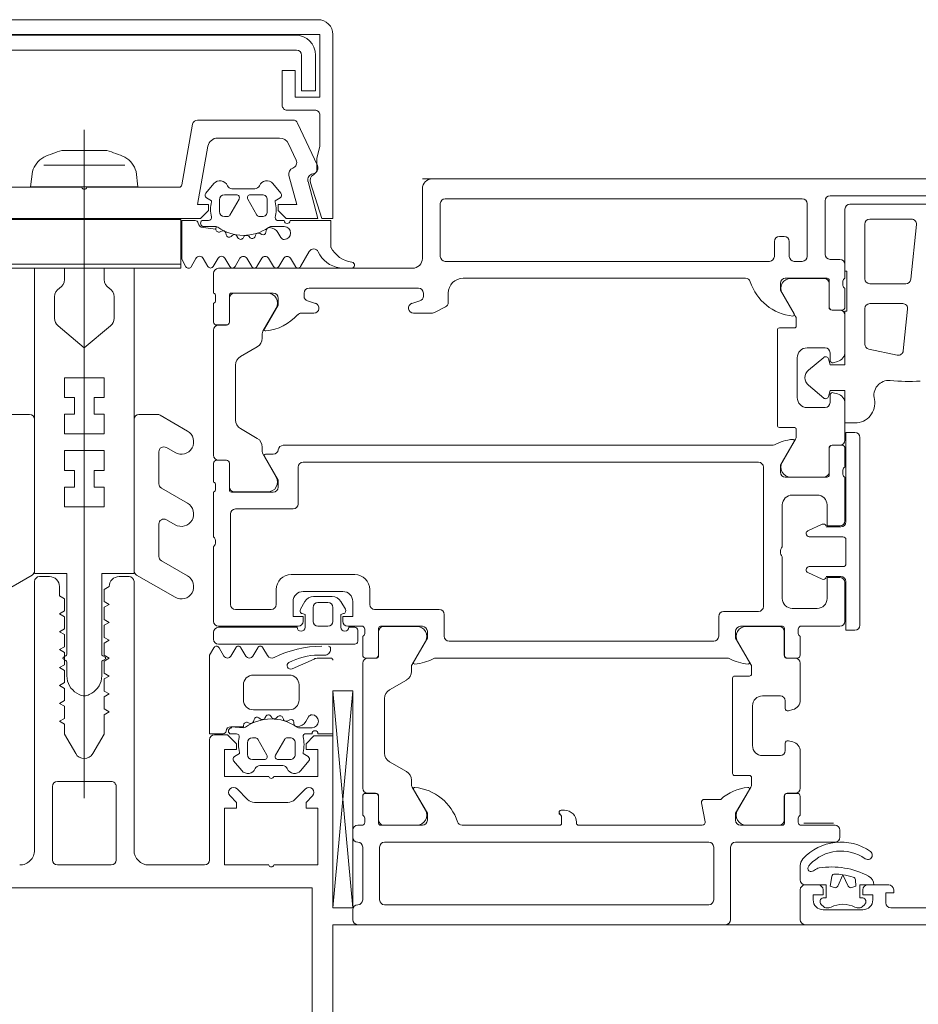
# Model space of a CAD drawing. Header units: centimetres. Extents: x -1737 to 22393, y -8842 to 3838.
# Tile 59 of 174: x 333 to 342, y 1113 to 1123. Entities that reach past the tile are written whole.
import ezdxf

# ---------------------------------------------------------------- set-up
doc = ezdxf.new("R2010")
doc.units = ezdxf.units.CM
for name, color, linetype, lineweight in [('A-DETL-GENF', 92, 'Continuous', 9), ('A-DOOR', 31, 'Continuous', 13), ('A-GLAZ-CWMG', 51, 'Continuous', 13)]:
    doc.layers.add(name, color=color, linetype=linetype, lineweight=lineweight)

# ---------------------------------------------------------------- blocks, each defined once
blk = doc.blocks.new('Schueco_FWS_ADS-75-SimplySmart_inw_Family-02 - FWS SI insert unit 90-2429721-3_piętro I __3_90 m_ - stan projektowany')
at = {"layer": 'A-DETL-GENF'}
for p, q in [((76.6, 0.9), (-76.6, 0.9)), ((-77.5, -6.6), (77.5, -6.6))]:
    blk.add_line(p, q, dxfattribs=at)
at = {"layer": 'A-DOOR'}
for p, q in [((-70.35, 0.9), (-76.5, 0.9)), ((-76.6, 0.8), (-76.6, 0.1)), ((-76.37, 0.7), (-72.78, 0.7)), ((-72.5, 0.73), (-71.21, 0.73)), ((-76.42, 0.12), (-76.42, 0.65)), ((-72.73, 0.65), (-72.73, 0.12)), ((-72.55, 0.14), (-72.55, 0.68)), ((-71.45, 0.645), (-72.3, 0.645)), ((-72.15, -0.105), (-72.15, 0.445)), ((-72.1, 0.495), (-71.6801, 0.495)), ((-71.6304, 0.4398), (-71.6882, -0.1102)), ((-72.96, 0.32), (-73.01, 0.32)), ((-73.06, 0.27), (-73.06, 0.12)), ((-72.91, 0.12), (-72.91, 0.27)), ((-73.11, 0.07), (-76.37, 0.07)), ((-72.78, 0.07), (-72.86, 0.07)), ((-72.4, 0.09), (-72.5, 0.09)), ((-72.35, -0.1), (-72.35, 0.04)), ((-78.7, -0.05), (-78.7, -0.25)), ((-76.7, 0), (-78.65, 0)), ((-76.19, -0.1), (-73.35, -0.1)), ((-72.95, -0.1), (-72.529, -0.1)), ((-72.56, -0.101), (-72.8943, -0.101)), ((-72.51, -0.391), (-72.51, -0.151)), ((-72.509, -0.12), (-72.509, -0.39)), ((-72.37, -0.1717), (-72.37, -0.1283)), ((-71.7379, -0.155), (-72.1, -0.155)), ((-78.68, -0.2783), (-78.68, -0.3217)), ((-78.541, -0.54), (-78.541, -0.27)), ((-78.521, -0.25), (-78.1, -0.25)), ((-78.1557, -0.251), (-78.49, -0.251)), ((-77.79, -0.2801), (-77.79, -0.25)), ((-77.74, -0.2), (-76.64, -0.2)), ((-76.59, -0.25), (-76.59, -0.2801)), ((-76.34, -0.3444), (-76.34, -0.25)), ((-72.9809, -0.251), (-72.8467, -0.4835)), ((-72.35, -0.39), (-72.35, -0.2)), ((-78.7, -0.35), (-78.7, -0.54)), ((-78.54, -0.301), (-78.54, -0.541)), ((-77.6754, -0.3522), (-77.7546, -0.328)), ((-76.6254, -0.328), (-76.7046, -0.3522)), ((-76.4765, -0.4446), (-76.3673, -0.3889)), ((-72.1, -0.355), (-71.7694, -0.355)), ((-78.2033, -0.6335), (-78.0691, -0.401)), ((-77.817, -0.45), (-77.69, -0.45)), ((-76.69, -0.45), (-76.4992, -0.45)), ((-72.4, -0.421), (-72.48, -0.421)), ((-72.479, -0.42), (-72.38, -0.42)), ((-72.35, -0.8407), (-72.35, -0.471)), ((-72.15, -0.7626), (-72.15, -0.405)), ((-71.7197, -0.4102), (-71.7637, -0.8287)), ((-78.67, -0.57), (-78.571, -0.57)), ((-78.57, -0.571), (-78.65, -0.571)), ((-72.84, -0.5085), (-72.84, -0.58)), ((-78.7, -0.621), (-78.7, -1.879)), ((-78.21, -0.7031), (-78.21, -0.6585)), ((-73.03, -0.62), (-73.03, -1.58)), ((-72.86, -0.6), (-73.01, -0.6)), ((-78.43, -0.8879), (-78.26, -0.7898)), ((-72.73, -0.8), (-72.55, -0.8)), ((-72.5, -0.85), (-72.5, -0.925)), ((-71.8238, -0.8724), (-72.1104, -0.8115)), ((-78.48, -1.5255), (-78.48, -0.9745)), ((-72.83, -1.3), (-72.83, -0.9)), ((-72.5641, -0.8957), (-72.7163, -1.0234)), ((-72.4685, -0.9491), (-72.4241, -0.9372)), ((-72.7163, -1.1766), (-72.5641, -1.3043)), ((-72.5, -1.275), (-72.5, -1.35)), ((-72.4241, -1.2628), (-72.4685, -1.2509)), ((-72.35, -1.729), (-72.35, -1.3593)), ((-72.55, -1.4), (-72.73, -1.4)), ((-78.26, -1.7102), (-78.43, -1.6121)), ((-73.01, -1.6), (-72.86, -1.6)), ((-72.84, -1.62), (-72.84, -1.6915)), ((-73.0825, -1.78), (-78, -1.78)), ((-72.8467, -1.7165), (-72.9809, -1.949)), ((-72.48, -1.779), (-72.4, -1.779)), ((-72.38, -1.78), (-72.479, -1.78)), ((-72.2, -3.59), (-72.2, -1.7)), ((-78.21, -1.8415), (-78.21, -1.7969)), ((-78.0691, -2.099), (-78.2033, -1.8665)), ((-78.0995, -1.87), (-78.1762, -1.87)), ((-72.51, -2.049), (-72.51, -1.809)), ((-72.509, -1.81), (-72.509, -2.08)), ((-72.35, -2), (-72.35, -1.81)), ((-78.7, -1.96), (-78.7, -2.15)), ((-78.571, -1.93), (-78.67, -1.93)), ((-78.65, -1.929), (-78.57, -1.929)), ((-78.541, -2.23), (-78.541, -1.96)), ((-78.54, -1.959), (-78.54, -2.199)), ((-77.8, -1.95), (-73.22, -1.95)), ((-77.85, -2.37), (-77.85, -2)), ((-73.17, -2), (-73.17, -3.4)), ((-72.37, -2.0717), (-72.37, -2.0283)), ((-72.529, -2.1), (-72.95, -2.1)), ((-72.8943, -2.099), (-72.56, -2.099)), ((-72.35, -2.54), (-72.35, -2.1)), ((-78.7, -2.25), (-78.7, -2.7)), ((-78.68, -2.1783), (-78.68, -2.2217)), ((-78.1, -2.25), (-78.521, -2.25)), ((-78.49, -2.249), (-78.1557, -2.249)), ((-72.88, -2.28), (-72.63, -2.28)), ((-78.53, -3.38), (-78.53, -2.47)), ((-78.48, -2.42), (-77.9, -2.42)), ((-72.98, -2.8), (-72.98, -2.38)), ((-72.5805, -2.5739), (-72.7227, -2.6402)), ((-72.74, -2.6674), (-72.74, -2.67)), ((-72.39, -2.6), (-72.54, -2.6)), ((-72.71, -2.7), (-72.37, -2.7)), ((-72.34, -2.73), (-72.34, -2.97)), ((-78.7, -2.8), (-78.7, -3.55)), ((-72.98, -3.32), (-72.98, -2.9)), ((-72.74, -3.03), (-72.74, -3.0326)), ((-72.7227, -3.0598), (-72.5805, -3.1261)), ((-72.37, -3), (-72.71, -3)), ((-77.28, -3.08), (-77.92, -3.08)), ((-72.54, -3.1), (-72.39, -3.1)), ((-72.35, -3.55), (-72.35, -3.16)), ((-78.07, -3.23), (-78.07, -3.38)), ((-77.8, -3.25), (-77.4, -3.25)), ((-77.13, -3.38), (-77.13, -3.23)), ((-77.826, -3.4286), (-77.7806, -3.35)), ((-77.694, -3.3), (-77.506, -3.3)), ((-77.65, -3.36), (-77.55, -3.36)), ((-77.4194, -3.35), (-77.374, -3.4286)), ((-78.12, -3.43), (-78.48, -3.43)), ((-77.7, -3.55), (-77.7, -3.41)), ((-77.5, -3.41), (-77.5, -3.55)), ((-76.43, -3.43), (-77.08, -3.43)), ((-73.22, -3.45), (-73.57, -3.45)), ((-72.63, -3.42), (-72.88, -3.42)), ((-76.38, -3.7), (-76.38, -3.48)), ((-73.62, -3.5), (-73.62, -3.7)), ((-78.7, -3.73), (-78.7, -3.66)), ((-78.65, -3.6), (-77.85, -3.6)), ((-78.65, -3.61), (-77.86, -3.61)), ((-77.55, -3.6), (-77.65, -3.6)), ((-77.35, -3.6), (-77.2, -3.6)), ((-77.34, -3.61), (-77.28, -3.61)), ((-77.25, -3.64), (-77.25, -3.75)), ((-77.18, -3.6283), (-77.18, -3.6717)), ((-77.041, -3.89), (-77.041, -3.62)), ((-77.04, -3.651), (-77.04, -3.891)), ((-77.021, -3.6), (-76.6, -3.6)), ((-76.6557, -3.601), (-76.99, -3.601)), ((-73.4, -3.6), (-72.979, -3.6)), ((-73.3443, -3.601), (-73.01, -3.601)), ((-72.96, -3.651), (-72.96, -3.891)), ((-72.959, -3.62), (-72.959, -3.89)), ((-72.82, -3.6717), (-72.82, -3.6283)), ((-72.8, -3.6), (-72.4, -3.6)), ((-77.2, -3.7), (-77.2, -3.89)), ((-76.7033, -3.9835), (-76.5691, -3.751)), ((-73.67, -3.75), (-76.33, -3.75)), ((-73.2967, -3.9835), (-73.4309, -3.751)), ((-72.8, -3.89), (-72.8, -3.7)), ((-77.28, -3.78), (-78.65, -3.78)), ((-77.17, -3.92), (-77.071, -3.92)), ((-77.07, -3.921), (-77.15, -3.921)), ((-76.4675, -3.92), (-73.5325, -3.92)), ((-72.93, -3.921), (-72.85, -3.921)), ((-72.929, -3.92), (-72.83, -3.92)), ((-77.2, -3.971), (-77.2, -5.229)), ((-76.71, -4.0531), (-76.71, -4.0085)), ((-73.29, -4.08), (-73.29, -4.0085)), ((-72.8, -3.971), (-72.8, -4.3407)), ((-76.93, -4.2379), (-76.76, -4.1398)), ((-73.48, -5.08), (-73.48, -4.12)), ((-73.46, -4.1), (-73.31, -4.1)), ((-77.3002, -4.2489), (-77.5, -6.4302)), ((-76.98, -4.8755), (-76.98, -4.3245)), ((-73, -4.3), (-73.18, -4.3)), ((-72.95, -4.425), (-72.95, -4.35)), ((-73.28, -4.4), (-73.28, -4.8)), ((-72.8741, -4.4372), (-72.9185, -4.4491)), ((-72.9185, -4.7509), (-72.8741, -4.7628)), ((-72.95, -4.85), (-72.95, -4.775)), ((-73.18, -4.9), (-73, -4.9)), ((-72.8, -4.8593), (-72.8, -5.229)), ((-76.76, -5.0602), (-76.93, -4.9621)), ((-76.71, -5.1915), (-76.71, -5.1469)), ((-73.31, -5.1), (-73.46, -5.1)), ((-73.29, -5.1915), (-73.29, -5.12)), ((-76.5691, -5.449), (-76.7033, -5.2165)), ((-73.4309, -5.449), (-73.2967, -5.2165)), ((-77.2, -5.31), (-77.2, -5.5)), ((-77.071, -5.28), (-77.17, -5.28)), ((-77.15, -5.279), (-77.07, -5.279)), ((-77.041, -5.58), (-77.041, -5.31)), ((-77.04, -5.309), (-77.04, -5.549)), ((-73.6, -5.34), (-73.7641, -5.34)), ((-72.96, -5.309), (-72.96, -5.549)), ((-72.959, -5.31), (-72.959, -5.58)), ((-72.85, -5.279), (-72.93, -5.279)), ((-72.83, -5.28), (-72.929, -5.28)), ((-72.8, -5.5), (-72.8, -5.31)), ((-73.7936, -5.3757), (-73.7569, -5.5643)), ((-77.18, -5.5283), (-77.18, -5.5717)), ((-75.17, -5.45), (-75.205, -5.45)), ((-72.82, -5.5717), (-72.82, -5.5283)), ((-77.2, -5.6), (-77.25, -5.6)), ((-76.6, -5.6), (-77.021, -5.6)), ((-76.99, -5.599), (-76.6557, -5.599)), ((-75.22, -5.6), (-76.2, -5.6)), ((-75.05, -5.58), (-75.05, -5.57)), ((-73.7864, -5.6), (-75.03, -5.6)), ((-72.979, -5.6), (-73.4, -5.6)), ((-73.01, -5.599), (-73.3443, -5.599)), ((-72.45, -5.6), (-72.8, -5.6)), ((-72.765, -5.58), (-72.465, -5.58)), ((-77.3, -5.65), (-77.3, -5.72)), ((-72.4, -5.72), (-72.4, -5.65)), ((-77.2, -5.82), (-77.2, -6.35)), ((-77.03, -6.35), (-77.03, -5.82)), ((-76.98, -5.77), (-73.72, -5.77)), ((-73.67, -5.82), (-73.67, -6.35)), ((-73.5, -6.55), (-73.5, -5.82)), ((-73.45, -5.77), (-72.45, -5.77)), ((-72.62, -6.2), (-72.75, -6.2)), ((-71.91, -6.2), (-72.12, -6.2)), ((-72.8, -6.25), (-72.8, -6.55)), ((-73.72, -6.4), (-76.98, -6.4)), ((-72.5883, -6.397), (-72.5641, -6.4212)), ((-72.5429, -6.43), (-72.5131, -6.43)), ((-72.2269, -6.43), (-72.1971, -6.43)), ((-72.1759, -6.4212), (-72.1517, -6.397)), ((-70.6, -6.43), (-71.89, -6.43)), ((-77.3, -6.45), (-77.3, -6.55)), ((-72.17, -6.45), (-72.57, -6.45)), ((-77.25, -6.6), (-73.55, -6.6))]:
    blk.add_line(p, q, dxfattribs=at)
at = {"layer": 'A-DOOR', "flags": 128}
for points in [[(-72.35, 0.595), (-72.35, -0.03), (-72.33, -0.03), (-72.33, -0.43), (-72.35, -0.43), (-72.35, -0.97), (-72.5, -0.97), (-72.5158, -0.9109)], [(-72.8618, -0.4593), (-73, -0.22), (-73, -0.15)], [(-78.05, -0.3), (-78.05, -0.37), (-78.1881, -0.6093)], [(-72.5158, -1.2891), (-72.5, -1.23), (-72.35, -1.23), (-72.35, -1.555), (-72.25, -1.555)], [(-72.25, -1.65), (-72.34, -1.65), (-72.34, -2.55)], [(-73, -2.05), (-73, -1.98), (-72.8618, -1.7407)], [(-78.1881, -1.8907), (-78.05, -2.13), (-78.05, -2.2)], [(-72.53, -2.38), (-72.53, -2.59), (-72.4, -2.59)], [(-72.4, -3.11), (-72.53, -3.11), (-72.53, -3.32)], [(-72.34, -3.15), (-72.34, -3.64), (-72.25, -3.64)], [(-77.8, -3.55), (-77.8, -3.5), (-77.9, -3.5), (-77.9, -3.35)], [(-77.3, -3.35), (-77.3, -3.5), (-77.4, -3.5), (-77.4, -3.55)], [(-77.78, -3.61), (-77.78, -3.48), (-77.8078, -3.4726)], [(-77.3922, -3.4726), (-77.42, -3.48), (-77.42, -3.61)], [(-76.55, -3.65), (-76.55, -3.72), (-76.6881, -3.9593)], [(-73.3118, -3.9593), (-73.45, -3.72), (-73.45, -3.65)], [(-77.5, -4.2489), (-77.5, -6.4302), (-77.3002, -6.4302), (-77.3002, -4.2489), (-77.5, -4.2489), (-77.3002, -6.4302)], [(-76.6881, -5.2407), (-76.55, -5.48), (-76.55, -5.55)], [(-73.45, -5.55), (-73.45, -5.48), (-73.3118, -5.2407)], [(-75.225, -5.47), (-75.225, -5.4767), (-75.2, -5.51), (-75.2, -5.58)], [(-72.7998, -6.0064), (-72.7998, -6.015), (-72.7998, -6.15)], [(-72.75, -6.6), (-64.1, -6.6), (-64.1, -6.26), (-64.21, -6.15), (-64.27, -6.15), (-64.27, -6.32)], [(-72.75, -6.2), (-72.54, -6.2), (-72.54, -6.33), (-72.57, -6.33)], [(-72.17, -6.33), (-72.2, -6.33), (-72.2, -6.2), (-72.06, -6.2)], [(-72.67, -6.35), (-72.67, -6.3), (-72.57, -6.3), (-72.57, -6.25)], [(-72.17, -6.25), (-72.17, -6.3), (-72.07, -6.3), (-72.07, -6.35)], [(-71.94, -6.38), (-71.94, -6.28), (-71.86, -6.28), (-71.86, -6.25)]]:
    blk.add_lwpolyline(points, dxfattribs=at)
for points in [[(-72.4828, -6.1154), (-72.5, -6.2129), (-72.4602, -6.2274), (-72.5, -6.2129)], [(-72.4227, -6.2119), (-72.37, -6.0988), (-72.3173, -6.2119), (-72.37, -6.0988)], [(-72.2798, -6.2274), (-72.24, -6.2129), (-72.2456, -6.1492), (-72.24, -6.2129)]]:
    blk.add_lwpolyline(points, close=True, dxfattribs=at)
at = {"layer": 'A-DOOR'}
for centre, radius, start, end in [((-76.5, 0.8), 0.1, 90, 180), ((-76.37, 0.65), 0.05, 90, 180), ((-72.78, 0.65), 0.05, 360, 90), ((-72.5, 0.68), 0.05, 90, 180), ((-72.3, 0.595), 0.05, 90, 180), ((-72.1, 0.445), 0.05, 90, 180), ((-71.6801, 0.445), 0.05, 354, 90), ((-73.01, 0.27), 0.05, 90, 180), ((-72.96, 0.27), 0.05, 360, 90), ((-76.7, 0.1), 0.1, 270, 360), ((-76.37, 0.12), 0.05, 180, 270), ((-73.11, 0.12), 0.05, 270, 0), ((-72.86, 0.12), 0.05, 180, 270), ((-72.78, 0.12), 0.05, 270, 360), ((-72.5, 0.14), 0.05, 180, 270), ((-72.4, 0.04), 0.05, 360, 90), ((-78.65, -0.05), 0.05, 90, 180), ((-76.19, -0.25), 0.15, 90, 180), ((-73.35, -0.15), 0.05, 17.74842, 90), ((-72.8262, 0.0177), 0.5, 197.74842, 264.37742), ((-72.95, -0.15), 0.05, 90, 180), ((-72.8943, -0.201), 0.1, 90, 210), ((-72.56, -0.151), 0.05, 360, 90), ((-72.529, -0.12), 0.02, 0, 90), ((-72.34, -0.1283), 0.03, 109.47122, 180), ((-72.34, -0.1717), 0.03, 180, 250.52878), ((-72.1, -0.105), 0.05, 180, 270), ((-71.7379, -0.105), 0.05, 270, 354), ((-78.71, -0.2783), 0.03, 360, 70.52878), ((-78.521, -0.27), 0.02, 90, 180), ((-78.49, -0.301), 0.05, 90, 180), ((-78.1557, -0.351), 0.1, 330, 90), ((-78.1, -0.3), 0.05, 360, 90), ((-77.74, -0.25), 0.05, 90, 180), ((-77.74, -0.2801), 0.05, 180, 253), ((-76.64, -0.25), 0.05, 360, 90), ((-76.64, -0.2801), 0.05, 287, 360), ((-78.71, -0.3217), 0.03, 289.47122, 360), ((-77.69, -0.4), 0.05, 270, 73), ((-76.69, -0.4), 0.05, 107, 270), ((-76.39, -0.3444), 0.05, 297, 0), ((-72.48, -0.391), 0.03, 180, 270), ((-72.479, -0.39), 0.03, 180, 270), ((-72.38, -0.39), 0.03, 270, 360), ((-72.1, -0.405), 0.05, 90, 180), ((-71.7694, -0.405), 0.05, 354, 90), ((-78.2263, -0.1326), 0.5, 275.91988, 318.0861), ((-77.817, -0.5), 0.05, 90, 138.0861), ((-76.4992, -0.4), 0.05, 270, 297), ((-72.8738, -0.4662), 0.0138, 264.37742, 30), ((-72.89, -0.5085), 0.05, 360, 30), ((-72.4, -0.471), 0.05, 0, 90), ((-78.67, -0.54), 0.03, 180, 270), ((-78.65, -0.621), 0.05, 90, 180), ((-78.571, -0.54), 0.03, 270, 360), ((-78.57, -0.541), 0.03, 270, 0), ((-72.86, -0.58), 0.02, 270, 360), ((-78.16, -0.6585), 0.05, 150, 180), ((-78.1762, -0.6162), 0.0138, 150, 275.91988), ((-73.01, -0.62), 0.02, 90, 180), ((-78.31, -0.7031), 0.1, 300, 360), ((-72.1, -0.7626), 0.05, 180, 258), ((-78.38, -0.9745), 0.1, 120, 180), ((-72.73, -0.9), 0.1, 90, 180), ((-72.5448, -0.9187), 0.03, 14.99508, 130), ((-72.55, -0.85), 0.05, 360, 90), ((-72.45, -0.8407), 0.1, 285, 360), ((-71.8134, -0.8235), 0.05, 258, 354), ((-72.475, -0.925), 0.025, 180, 285), ((-72.652, -1.1), 0.1, 130, 230), ((-71.909, -1.2775), 0.15, 84.60477, 195.68874), ((-71.7069, 0.863), 2, 264.60477, 273.21628), ((-72.475, -1.275), 0.025, 75, 180), ((-72.45, -1.3593), 0.1, 0, 75), ((-72.73, -1.3), 0.1, 180, 270), ((-72.5448, -1.2813), 0.03, 230, 345.00492), ((-72.55, -1.35), 0.05, 270, 360), ((-72.25, -1.355), 0.2, 270, 10.65041), ((-78.38, -1.5255), 0.1, 180, 240), ((-73.01, -1.58), 0.02, 180, 270), ((-72.86, -1.62), 0.02, 0, 90), ((-72.25, -1.7), 0.05, 360, 90), ((-78.31, -1.7969), 0.1, 360, 60), ((-78, -1.83), 0.05, 90, 174.26083), ((-73.0825, -1.73), 0.05, 270, 297.4903), ((-72.8287, -2.2179), 0.5, 95.32859, 117.4903), ((-72.8738, -1.7338), 0.0138, 330, 95.32859), ((-72.89, -1.6915), 0.05, 330, 360), ((-72.48, -1.809), 0.03, 90, 180), ((-72.479, -1.81), 0.03, 90, 180), ((-72.4, -1.729), 0.05, 270, 360), ((-72.38, -1.81), 0.03, 360, 90), ((-78.65, -1.879), 0.05, 180, 270), ((-78.16, -1.8415), 0.05, 180, 210), ((-78.1762, -1.8838), 0.0138, 90, 210), ((-78.0995, -1.82), 0.05, 270, 354.26083), ((-78.67, -1.96), 0.03, 90, 180), ((-78.571, -1.96), 0.03, 360, 90), ((-78.57, -1.959), 0.03, 0, 90), ((-77.8, -2), 0.05, 90, 180), ((-73.22, -2), 0.05, 0, 90), ((-72.8943, -1.999), 0.1, 150, 270), ((-72.95, -2.05), 0.05, 180, 270), ((-72.56, -2.049), 0.05, 270, 0), ((-72.34, -2.0283), 0.03, 109.47122, 180), ((-72.34, -2.0717), 0.03, 180, 250.52878), ((-78.71, -2.1783), 0.03, 0, 70.52878), ((-78.1557, -2.149), 0.1, 270, 30), ((-72.529, -2.08), 0.02, 270, 0), ((-78.71, -2.2217), 0.03, 289.47122, 0), ((-78.521, -2.23), 0.02, 180, 270), ((-78.49, -2.199), 0.05, 180, 270), ((-78.1, -2.2), 0.05, 270, 360), ((-77.9, -2.37), 0.05, 270, 0), ((-72.88, -2.38), 0.1, 90, 180), ((-72.63, -2.38), 0.1, 360, 90), ((-78.48, -2.47), 0.05, 90, 180), ((-72.5679, -2.6011), 0.03, 21.71176, 115), ((-72.4, -2.54), 0.05, 270, 0), ((-72.39, -2.55), 0.05, 270, 360), ((-72.71, -2.6674), 0.03, 115, 180), ((-72.71, -2.67), 0.03, 180, 270), ((-78.7525, -2.75), 0.0725, 316.39718, 43.60282), ((-72.37, -2.73), 0.03, 0, 90), ((-72.9275, -2.85), 0.0725, 136.39718, 223.60282), ((-72.37, -2.97), 0.03, 270, 360), ((-72.71, -3.03), 0.03, 90, 180), ((-72.71, -3.0326), 0.03, 180, 245), ((-77.92, -3.23), 0.15, 90, 180), ((-77.28, -3.23), 0.15, 360, 90), ((-72.5679, -3.0989), 0.03, 245, 338.28824), ((-72.4, -3.16), 0.05, 0, 90), ((-72.39, -3.15), 0.05, 0, 90), ((-77.8, -3.35), 0.1, 90, 180), ((-77.4, -3.35), 0.1, 360, 90), ((-77.694, -3.4), 0.1, 90, 150), ((-77.65, -3.41), 0.05, 90, 180), ((-77.55, -3.41), 0.05, 0, 90), ((-77.506, -3.4), 0.1, 30, 90), ((-72.88, -3.32), 0.1, 180, 270), ((-72.63, -3.32), 0.1, 270, 360), ((-78.48, -3.38), 0.05, 180, 270), ((-78.12, -3.38), 0.05, 270, 360), ((-77.8, -3.4436), 0.03, 150, 255), ((-77.4, -3.4436), 0.03, 285, 30), ((-77.08, -3.38), 0.05, 180, 270), ((-76.43, -3.48), 0.05, 360, 90), ((-73.57, -3.5), 0.05, 90, 180), ((-73.22, -3.4), 0.05, 270, 0), ((-78.65, -3.55), 0.05, 180, 270), ((-77.85, -3.55), 0.05, 270, 360), ((-77.65, -3.55), 0.05, 180, 270), ((-77.55, -3.55), 0.05, 270, 360), ((-77.35, -3.55), 0.05, 180, 270), ((-72.4, -3.55), 0.05, 270, 360), ((-78.65, -3.66), 0.05, 90, 180), ((-77.82, -3.61), 0.04, 180, 0), ((-77.38, -3.61), 0.04, 180, 0), ((-77.28, -3.64), 0.03, 0, 90), ((-77.21, -3.6283), 0.03, 0, 70.52878), ((-77.021, -3.62), 0.02, 90, 180), ((-76.99, -3.651), 0.05, 90, 180), ((-76.6557, -3.701), 0.1, 330, 90), ((-76.6, -3.65), 0.05, 0, 90), ((-73.4, -3.65), 0.05, 90, 180), ((-73.3443, -3.701), 0.1, 90, 210), ((-73.01, -3.651), 0.05, 360, 90), ((-72.979, -3.62), 0.02, 0, 90), ((-72.79, -3.6283), 0.03, 109.47122, 180), ((-72.25, -3.59), 0.05, 270, 360), ((-78.65, -3.73), 0.05, 180, 270), ((-77.28, -3.75), 0.03, 270, 0), ((-77.21, -3.6717), 0.03, 289.47122, 0), ((-76.33, -3.7), 0.05, 180, 270), ((-73.67, -3.7), 0.05, 270, 0), ((-72.79, -3.6717), 0.03, 180, 250.52878), ((-77.17, -3.89), 0.03, 180, 270), ((-77.15, -3.971), 0.05, 90, 180), ((-77.071, -3.89), 0.03, 270, 0), ((-77.07, -3.891), 0.03, 270, 0), ((-76.6762, -3.9662), 0.0138, 150, 275.32859), ((-76.7213, -3.4821), 0.5, 275.32859, 297.4903), ((-76.4675, -3.97), 0.05, 90, 117.4903), ((-73.5325, -3.97), 0.05, 62.5097, 90), ((-73.2787, -3.4821), 0.5, 242.5097, 264.67141), ((-73.3238, -3.9662), 0.0138, 264.67141, 30), ((-72.93, -3.891), 0.03, 180, 270), ((-72.929, -3.89), 0.03, 180, 270), ((-72.85, -3.971), 0.05, 0, 90), ((-72.83, -3.89), 0.03, 270, 0), ((-76.81, -4.0531), 0.1, 300, 360), ((-76.66, -4.0085), 0.05, 150, 180), ((-73.34, -4.0085), 0.05, 0, 30), ((-73.46, -4.12), 0.02, 90, 180), ((-73.31, -4.08), 0.02, 270, 0), ((-76.88, -4.3245), 0.1, 120, 180), ((-73.18, -4.4), 0.1, 90, 180), ((-73, -4.35), 0.05, 0, 90), ((-72.9, -4.3407), 0.1, 285, 360), ((-72.925, -4.425), 0.025, 180, 285), ((-72.925, -4.775), 0.025, 75, 180), ((-73.18, -4.8), 0.1, 180, 270), ((-73, -4.85), 0.05, 270, 0), ((-72.9, -4.8593), 0.1, 0, 75), ((-76.88, -4.8755), 0.1, 180, 240), ((-76.81, -5.1469), 0.1, 0, 60), ((-73.46, -5.08), 0.02, 180, 270), ((-73.31, -5.12), 0.02, 0, 90), ((-77.15, -5.229), 0.05, 180, 270), ((-76.66, -5.1915), 0.05, 180, 210), ((-76.6762, -5.2338), 0.0138, 84.37742, 210), ((-76.7238, -5.7177), 0.5, 17.74842, 84.37742), ((-73.2718, -5.7172), 0.5, 96.14068, 131.02522), ((-73.3238, -5.2338), 0.0138, 330, 96.14068), ((-73.34, -5.1915), 0.05, 330, 0), ((-72.85, -5.229), 0.05, 270, 360), ((-77.17, -5.31), 0.03, 90, 180), ((-77.071, -5.31), 0.03, 0, 90), ((-77.07, -5.309), 0.03, 0, 90), ((-73.7641, -5.37), 0.03, 90, 191), ((-72.93, -5.309), 0.03, 90, 180), ((-72.929, -5.31), 0.03, 90, 180), ((-72.83, -5.31), 0.03, 360, 90), ((-77.21, -5.5283), 0.03, 0, 70.52878), ((-76.6557, -5.499), 0.1, 270, 30), ((-75.205, -5.47), 0.02, 90, 180), ((-75.205, -5.4767), 0.02, 180, 225), ((-75.17, -5.57), 0.12, 0, 90), ((-73.3443, -5.499), 0.1, 150, 270), ((-72.79, -5.5283), 0.03, 109.47122, 180), ((-77.25, -5.65), 0.05, 90, 180), ((-77.21, -5.5717), 0.03, 289.47122, 0), ((-77.021, -5.58), 0.02, 180, 270), ((-76.99, -5.549), 0.05, 180, 270), ((-76.6, -5.55), 0.05, 270, 0), ((-76.2, -5.55), 0.05, 197.74842, 270), ((-75.22, -5.58), 0.02, 270, 0), ((-75.03, -5.58), 0.02, 180, 270), ((-73.7864, -5.57), 0.03, 270, 11), ((-73.4, -5.55), 0.05, 180, 270), ((-73.01, -5.549), 0.05, 270, 0), ((-72.979, -5.58), 0.02, 270, 0), ((-72.79, -5.5717), 0.03, 180, 250.52878), ((-72.45, -5.65), 0.05, 360, 90), ((-77.25, -5.72), 0.05, 180, 270), ((-72.45, -5.72), 0.05, 270, 0), ((-77.25, -5.82), 0.05, 0, 90), ((-76.98, -5.82), 0.05, 90, 180), ((-73.72, -5.82), 0.05, 0, 90), ((-73.45, -5.82), 0.05, 90, 180), ((-72.3906, -6.2887), 0.5187, 55.1415, 137.60993), ((-72.6998, -6.0064), 0.1, 137.60993, 180), ((-72.3906, -6.2887), 0.4287, 55.1415, 136.83804), ((-72.1198, -5.9), 0.045, 235.1415, 55.1415), ((-72.27, -6.029), 0.53, 178.48958, 180), ((-72.6944, -6.0345), 0.03, 153.11071, 257.31084), ((-72.623, -6.0707), 0.11, 136.83804, 153.11071), ((-72.5923, -6.1288), 0.1, 99.15424, 130.66019), ((-72.4825, -6.81), 0.79, 62.13582, 99.15424), ((-72.69, -6.015), 0.05, 257.31084, 310.66019), ((-72.4533, -6.1206), 0.03, 87.57184, 170), ((-72.4533, -6.1206), 0.03, 87.57184, 170), ((-72.4825, -6.81), 0.72, 81.01148, 87.57184), ((-72.4825, -6.81), 0.72, 81.01148, 87.57184), ((-72.4825, -6.81), 0.72, 72.54021, 81.01148), ((-72.4825, -6.81), 0.72, 72.54021, 81.01148), ((-72.2755, -6.1518), 0.03, 5, 72.54021), ((-72.2755, -6.1518), 0.03, 5, 72.54021), ((-72.16, -6.2), 0.1, 0, 62.13582), ((-72.75, -6.15), 0.05, 180, 270), ((-72.75, -6.25), 0.05, 90, 180), ((-72.62, -6.25), 0.05, 0, 90), ((-72.4499, -6.1992), 0.03, 250, 335), ((-72.4499, -6.1992), 0.03, 250, 335), ((-72.2901, -6.1992), 0.03, 205, 290), ((-72.2901, -6.1992), 0.03, 205, 290), ((-72.12, -6.25), 0.05, 90, 180), ((-71.91, -6.25), 0.05, 0, 90), ((-72.56, -6.3687), 0.04, 104.47751, 225), ((-72.18, -6.3687), 0.04, 315, 75.52249), ((-77.25, -6.45), 0.05, 90, 180), ((-77.25, -6.35), 0.05, 270, 0), ((-76.98, -6.35), 0.05, 180, 270), ((-73.72, -6.35), 0.05, 270, 0), ((-72.57, -6.35), 0.1, 180, 270), ((-72.5429, -6.4), 0.03, 225, 270), ((-72.5131, -6.38), 0.05, 270, 297.48933), ((-72.37, -6.655), 0.26, 62.51067, 117.48933), ((-72.2269, -6.38), 0.05, 242.51067, 270), ((-72.1971, -6.4), 0.03, 270, 315), ((-72.17, -6.35), 0.1, 270, 360), ((-71.89, -6.38), 0.05, 180, 270), ((-77.25, -6.55), 0.05, 180, 270), ((-73.55, -6.55), 0.05, 270, 0), ((-72.75, -6.55), 0.05, 180, 270)]:
    blk.add_arc(centre, radius, start, end, dxfattribs=at)
blk = doc.blocks.new('Rectangular Mullion - SI_CovCap-20mm_Mull-85mm-V19-3_piętro I __3_90 m_ - stan projektowany')
at = {"layer": 'A-DETL-GENF'}
for p, q in [((2.29, 12.2), (2.29, 6.5396)), ((2.5, 12.2), (2.5, 6.6)), ((-0.32, 5.21), (-0.32, 5.95)), ((-0.27, 6), (0.27, 6)), ((0.32, 5.95), (0.32, 5.21)), ((1.26, 4.74), (1.26, 5.95)), ((-0.5, 3.15), (-0.5, 5.85)), ((0.5, 5.85), (0.5, 3.15)), ((1.7128, 5.37), (2.0471, 5.37)), ((0, 5.3274), (0, -1.3937)), ((1.536, 5.2346), (1.6421, 5.3407)), ((2.1178, 5.3407), (2.2239, 5.2346)), ((0.27, 5.16), (-0.27, 5.16)), ((1.502, 4.954), (1.5836, 5.0513)), ((2.1763, 5.0514), (2.258, 4.9541)), ((1.7649, 4.9999), (1.995, 4.9999)), ((1.64, 4.77), (1.64, 4.89)), ((1.69, 4.94), (1.81, 4.94)), ((1.836, 4.895), (1.7436, 4.735)), ((2.0164, 4.735), (1.924, 4.895)), ((1.95, 4.94), (2.07, 4.94)), ((2.12, 4.89), (2.12, 4.77)), ((1.464, 4.6799), (1.5291, 4.6799)), ((1.7176, 4.72), (1.69, 4.72)), ((2.07, 4.72), (2.0424, 4.72)), ((2.2295, 4.6799), (2.29, 4.6799)), ((2.35, 4.6799), (2.5, 4.6799)), ((1.6456, 4.5677), (1.6594, 4.5747)), ((1.702, 4.5557), (1.7073, 4.5357)), ((2.107, 4.5622), (2.1077, 4.5766)), ((2.29, 4.6199), (2.1616, 4.6199)), ((2.2272, 4.5587), (2.2554, 4.5099)), ((1.7564, 4.5212), (1.7671, 4.5308)), ((1.8156, 4.5231), (1.8256, 4.5058)), ((1.8767, 4.5045), (1.8846, 4.5166)), ((1.9334, 4.5217), (1.9476, 4.5076)), ((1.9973, 4.5195), (2.0017, 4.5332)), ((2.0476, 4.5508), (2.0662, 4.5401)), ((1.7, 4.4399), (2.06, 4.4399)), ((-0.075, 4.2722), (-0.05, 4.2866)), ((0.075, 4.2722), (0.05, 4.2866)), ((1.6, 4.1899), (1.6, 4.3399)), ((2.16, 4.3399), (2.16, 4.1899)), ((-0.175, 3.9604), (-0.175, 4.099)), ((0.175, 3.9604), (0.175, 4.099)), ((2.06, 4.0899), (1.7, 4.0899)), ((2.3101, 3.9286), (2.0892, 4.0269)), ((-0.21, 3.9287), (-0.185, 3.9431)), ((-0.185, 3.8969), (-0.21, 3.9113)), ((0.21, 3.9287), (0.185, 3.9431)), ((0.185, 3.8969), (0.21, 3.9113)), ((1.4041, 3.8994), (1.3553, 3.8149)), ((1.5239, 3.8149), (1.4751, 3.8994)), ((1.6246, 3.8994), (1.5758, 3.8149)), ((1.7444, 3.8149), (1.6956, 3.8994)), ((1.8426, 3.895), (1.7964, 3.8149)), ((2.48, 3.92), (2.3508, 3.92)), ((2.355, 3.89), (2.416, 3.89)), ((2.476, 3.83), (2.476, 3.82)), ((-0.9125, 3.3082), (-0.525, 3.0844)), ((0.9125, 3.3082), (0.525, 3.0844)), ((-0.35, 3.1), (-0.45, 3.1)), ((0.45, 3.1), (0.35, 3.1)), ((0.775, 2.9401), (1.0375, 3.0917)), ((-0.5, 3.0411), (-0.5, 1.52)), ((0.5, 3.0411), (0.5, 1.52)), ((0.75, 2.5709), (0.75, 2.8968)), ((0.9125, 2.5782), (0.825, 2.5276)), ((0.775, 2.2101), (1.0375, 2.3617)), ((0.75, 1.8453), (0.75, 2.1668)), ((0.9125, 1.8525), (0.825, 1.802)), ((0.7616, 1.4767), (1.0375, 1.636)), ((-0.55, 1.47), (-0.7366, 1.47)), ((0.55, 1.47), (0.7366, 1.47)), ((-0.3, 0.5016), (-0.3, 0.2866)), ((0.3, 0.5016), (0.3, 0.2866)), ((1.0747, -0.016), (1.1226, -0.0994)), ((1.1963, -0.0985), (1.2438, -0.0173)), ((1.2956, -0.0174), (1.3454, -0.1028)), ((1.4137, -0.1029), (1.4638, -0.0173)), ((1.5156, -0.0172), (1.5654, -0.1019)), ((1.6341, -0.1029), (1.6838, -0.0174)), ((1.7356, -0.0172), (1.7854, -0.1019)), ((1.8534, -0.1019), (1.9035, -0.0172)), ((1.9552, -0.0172), (2.005, -0.1019)), ((2.0732, -0.1019), (2.1235, -0.0172)), ((2.1754, -0.0176), (2.2626, -0.1698)), ((1.3794, -0.3747), (1.3656, -0.3677)), ((1.4273, -0.3357), (1.422, -0.3558)), ((1.4871, -0.3308), (1.4764, -0.3212)), ((1.5456, -0.3058), (1.5356, -0.3232)), ((1.6046, -0.3166), (1.5967, -0.3045)), ((1.6676, -0.3076), (1.6534, -0.3217)), ((1.7218, -0.3332), (1.7173, -0.3195)), ((1.7862, -0.3401), (1.7676, -0.3508)), ((1.8278, -0.3766), (1.827, -0.3622)), ((1.9754, -0.3099), (1.9472, -0.3587)), ((1.2491, -0.4799), (1.184, -0.4799)), ((1.8816, -0.4199), (2.01, -0.4199)), ((2.01, -0.4799), (1.9495, -0.4799)), ((1.36, -0.57), (1.36, -0.69)), ((1.4376, -0.52), (1.41, -0.52)), ((1.556, -0.695), (1.4636, -0.535)), ((1.7364, -0.535), (1.644, -0.695)), ((1.79, -0.52), (1.7624, -0.52)), ((1.84, -0.69), (1.84, -0.57)), ((1.3037, -0.8514), (1.222, -0.7541)), ((1.41, -0.74), (1.53, -0.74)), ((1.67, -0.74), (1.79, -0.74)), ((1.978, -0.7541), (1.8963, -0.8514)), ((-0.9528, -0.815), (-0.025, -0.815)), ((0.025, -0.815), (0.9528, -0.815)), ((0.9823, -0.8398), (1.0897, -1.4487)), ((1.7151, -0.7999), (1.4849, -0.7999)), ((0.4076, -1.0357), (-0.4076, -1.0357)), ((2.1312, -1.0889), (2.0551, -1.2523)), ((2.1452, -1.4611), (2.3444, -1.0341)), ((-0.225, -1.1834), (0.225, -1.1834)), ((1.9644, -1.31), (1.342, -1.31)), ((1.1389, -1.49), (2.0999, -1.49)), ((2.04, -1.59), (2.32, -1.59)), ((2.135, -2.1946), (-2.135, -2.1946)), ((-2.125, -2.3446), (2.125, -2.3446)), ((2.3501, -2.5), (-2.3501, -2.5))]:
    blk.add_line(p, q, dxfattribs=at)
at = {"layer": 'A-DETL-GENF', "flags": 128}
for points in [[(2.29, 6.7), (2.29, 6.3792), (2.29, 6.23), (1.1198, 6.23), (-1.1199, 6.23), (-2.29, 6.23), (-2.29, 6.3792), (-2.29, 6.7)], [(1.21, 6), (1.1198, 6), (0.65, 6)], [(1.855, 6), (1.41, 6), (1.41, 5.43), (1.53, 5.43), (1.53, 5.37), (1.4653, 5.3054)], [(2.2946, 5.3054), (2.23, 5.37), (2.23, 5.43), (2.35, 5.43), (2.35, 6), (1.905, 6)], [(1.855, 5.11), (1.41, 5.11), (1.41, 4.84), (1.53, 4.84), (1.53, 4.78), (1.44, 4.69), (1.31, 4.69)], [(2.5, 4.7), (2.31, 4.7), (2.23, 4.78), (2.23, 4.84), (2.35, 4.84), (2.35, 5.11), (1.905, 5.11)], [(-0.0866, 4.88), (-0.2, 4.6836), (-0.2, 4.5836), (-0.25, 4.5547), (-0.2, 4.5259), (-0.2, 4.4036), (-0.25, 4.3747), (-0.2, 4.3459), (-0.2, 4.2236), (-0.25, 4.1947), (-0.2, 4.1659), (-0.2, 4.0436), (-0.25, 4.0147), (-0.2, 3.9859), (-0.2, 3.8636), (-0.25, 3.8347), (-0.2, 3.8059), (-0.2, 3.6836), (-0.25, 3.6547), (-0.2, 3.6259), (-0.2, 3.5036), (-0.25, 3.4747), (-0.2, 3.4459), (-0.2, 3.3236), (-0.25, 3.2947), (-0.25, 3.2)], [(0.25, 3.2), (0.2, 3.2289), (0.2, 3.3511), (0.25, 3.38), (0.2, 3.4089), (0.2, 3.5311), (0.25, 3.56), (0.2, 3.5889), (0.2, 3.7111), (0.25, 3.74), (0.2, 3.7689), (0.2, 3.8911), (0.25, 3.92), (0.2, 3.9489), (0.2, 4.0711), (0.25, 4.1), (0.2, 4.1289), (0.2, 4.2511), (0.25, 4.28), (0.2, 4.3089), (0.2, 4.4311), (0.25, 4.46), (0.2, 4.4889), (0.2, 4.6836), (0.0866, 4.88)], [(1.56, 4.8672), (1.56, 4.8799), (1.51, 4.9088)], [(2.25, 4.9088), (2.2, 4.8799), (2.2, 4.8672)], [(1.3033, 3.8149), (1.26, 3.8899), (1.26, 4.6799), (1.3954, 4.6799)], [(1.6048, 4.6199), (1.4747, 4.6099), (1.602, 4.6099), (1.602, 4.5944)], [(-0.2643, 0.5782), (0, 0.8), (0, 1.1), (-0.2, 1.1), (-0.2, 1.3), (-0.1, 1.3), (-0.1, 1.466), (-0.2, 1.466), (-0.2, 1.666), (0, 1.666), (0, 1.833), (-0.2, 1.833), (-0.2, 2.033), (-0.1, 2.033), (-0.1, 2.2), (-0.2, 2.2), (-0.2, 2.4), (0, 2.4), (0, 4.3), (0, 2.4), (0.2, 2.4), (0.2, 2.2), (0.1, 2.2), (0.1, 2.033), (0.2, 2.033), (0.2, 1.833), (0, 1.833), (0, 1.666), (0.2, 1.666), (0.2, 1.466), (0.1, 1.466), (0.1, 1.3), (0.2, 1.3), (0.2, 1.1), (0, 1.1), (0, 0.8), (0.2643, 0.5782)], [(-0.2, 0.1134), (-0.2, 0), (-0.5, 0), (-0.5, 3.07), (-0.175, 3.07), (-0.175, 3.8796)], [(0.2, 0.1134), (0.2, 0), (0.5, 0), (0.5, 3.07), (0.175, 3.07), (0.175, 3.8796)], [(1.1154, -0.4799), (0.98, -0.4799), (0.98, -0.0904), (1.0226, -0.016)], [(2.48, -0.2109), (2.48, -0.4799), (2.07, -0.4799)], [(1.203, -0.4199), (1.3248, -0.4199), (1.322, -0.3944), (1.1948, -0.4099)], [(1.2436, -1.2274), (1.14, -0.64), (1.25, -0.64), (1.25, -0.58), (1.17, -0.5), (-1.17, -0.5), (-1.25, -0.58), (-1.25, -0.64), (-1.14, -0.64), (-1.2436, -1.2274)], [(2.2497, -0.8745), (2.35, -0.5), (2.03, -0.5), (1.95, -0.58), (1.95, -0.64), (2.1365, -0.64), (2.0576, -0.9345)], [(2.2734, -0.8584), (2.3899, -0.5), (2.5, -0.5), (2.5, -2.3501)], [(1.23, -0.7088), (1.28, -0.6799), (1.28, -0.6672)], [(1.92, -0.6672), (1.92, -0.6799), (1.97, -0.7088)], [(0.52, -0.9739), (0.54, -0.8207), (-0.54, -0.8207), (-0.52, -0.9738)], [(2.37, -1.54), (2.37, -1.2244), (2.34, -1.1062), (2.34, -1.0012)], [(-1.99, -1.64), (-1.99, -1.99), (-2.12, -1.99), (-2.12, -1.72), (-2.37, -1.72), (-2.37, -2.35), (2.37, -2.35), (2.37, -1.72), (2.12, -1.72), (2.12, -1.99), (1.99, -1.99), (1.99, -1.64)], [(2.325, -2.1446), (2.325, -1.7846), (2.185, -1.7846), (2.185, -2.1446)]]:
    blk.add_lwpolyline(points, dxfattribs=at)
for points in [[(0.97, 0), (-0.97, 0), (-0.97, -0.04), (0.97, -0.04)], [(0.97, -0.04), (-0.97, -0.04), (-0.97, -0.49), (0.97, -0.49)]]:
    blk.add_lwpolyline(points, close=True, dxfattribs=at)
at = {"layer": 'A-DETL-GENF'}
for centre, radius, start, end in [((-0.65, 5.85), 0.15, 360, 90), ((-0.27, 5.95), 0.05, 90, 180), ((0.27, 5.95), 0.05, 0, 90), ((0.65, 5.85), 0.15, 90, 180), ((1.21, 5.95), 0.05, 0, 90), ((1.88, 5.9944), 0.0256, 12.68038, 167.31962), ((1.7128, 5.27), 0.1, 90, 135), ((2.0471, 5.27), 0.1, 45, 90), ((1.5007, 5.27), 0.05, 135, 315), ((2.2593, 5.27), 0.05, 225, 45), ((-0.27, 5.21), 0.05, 180, 270), ((0.27, 5.21), 0.05, 270, 0), ((1.6449, 4.9999), 0.08, 22.62499, 139.99916), ((1.88, 5.1044), 0.0256, 12.68038, 167.31962), ((2.115, 4.9999), 0.08, 39.9989, 157.38662), ((1.525, 4.9348), 0.03, 139.99091, 240.00394), ((1.7649, 5.0499), 0.05, 202.62309, 270.00342), ((1.995, 5.0499), 0.05, 270.00256, 337.37984), ((2.235, 4.9348), 0.03, 300.00715, 39.99192), ((0, 4.83), 0.1, 30, 150), ((1.8644, 4.7886), 0.3144, 165.51923, 193.19975), ((1.69, 4.89), 0.05, 90.01141, 179.99304), ((1.81, 4.91), 0.03, 330.00492, 90.00351), ((1.95, 4.91), 0.03, 89.99581, 210.00467), ((2.07, 4.89), 0.05, 359.99214, 90.01231), ((1.896, 4.7886), 0.314, 345.5001, 14.50435), ((1.69, 4.77), 0.05, 180.01126, 269.99319), ((2.07, 4.77), 0.05, 269.99197, 0.01248), ((1.31, 4.74), 0.05, 180, 270), ((1.3954, 4.6499), 0.03, 7.19072, 89.99924), ((1.4747, 4.6599), 0.05, 187.1759, 270.01107), ((1.483, 4.6529), 0.033, 125.09229, 270.00221), ((1.5291, 4.7099), 0.03, 270.00223, 13.19975), ((1.7176, 4.75), 0.03, 269.99157, 330.00722), ((2.0424, 4.75), 0.03, 209.99579, 270.01432), ((2.23, 4.7099), 0.03, 180.02075, 269.09702), ((2.32, 4.6799), 0.03, 180.00223, 0.00223), ((1.632, 4.5944), 0.03, 180.0134, 296.99324), ((1.6048, 4.5899), 0.03, 54.16101, 90.00223), ((1.88, 4.9709), 0.44, 234.16101, 305.08011), ((1.673, 4.548), 0.03, 15.0037, 116.99905), ((2.0318, 4.5234), 0.0316, 60.00925, 161.99891), ((2.0798, 4.5636), 0.0272, 240.01322, 356.98753), ((2.1416, 4.5748), 0.0339, 89.18051, 176.99971), ((2.1616, 4.5699), 0.05, 90.00223, 125.08011), ((2.1406, 4.5087), 0.1, 30.0045, 89.17507), ((2.29, 4.5549), 0.065, 270.00223, 90.00223), ((1.7363, 4.5435), 0.03, 194.9977, 312.00507), ((1.7882, 4.5073), 0.0316, 30.00482, 131.9996), ((1.8516, 4.5208), 0.03, 210.00248, 327.00077), ((1.9111, 4.4994), 0.0316, 44.99322, 147.01266), ((1.9688, 4.5288), 0.03, 225.00276, 342.00312), ((2.29, 4.5299), 0.04, 209.99597, 270.00224), ((1.7, 4.3399), 0.1, 90.00223, 180.00223), ((2.06, 4.3399), 0.1, 0.00223, 90.00223), ((0.025, 4.099), 0.2, 120, 180), ((0, 4.2), 0.1, 90, 120), ((0, 4.2), 0.1, 60, 90), ((-0.025, 4.099), 0.2, 360, 60), ((1.7, 4.1899), 0.1, 180.00223, 270.00223), ((2.06, 4.1899), 0.1, 270.00223, 0.00223), ((-0.195, 3.9604), 0.02, 300.03025, 360), ((0.195, 3.9604), 0.02, 180, 239.96975), ((2.075, 3.995), 0.035, 66.00381, 241.92743), ((2.355, 4.52), 0.63, 241.9301, 270.00187), ((-0.205, 3.92), 0.01, 120.03025, 239.98023), ((-0.195, 3.8796), 0.02, 360, 59.98023), ((0.195, 3.8796), 0.02, 120.01977, 180), ((0.205, 3.92), 0.01, 300.01977, 59.96975), ((1.4396, 3.8789), 0.041, 30.00745, 149.997), ((1.6601, 3.8789), 0.041, 30.00073, 150.00372), ((1.886, 3.8681), 0.051, 63.3408, 148.19529), ((2.389, 4.87), 1.07, 243.34204, 269.99336), ((2.3508, 4.02), 0.1, 246.00843, 269.9977), ((2.416, 3.83), 0.06, 359.98986, 90.0124), ((2.48, 3.94), 0.02, 270.00616, 359.99392), ((1.3293, 3.8299), 0.03, 209.99863, 330.00583), ((1.5499, 3.8299), 0.03, 209.99863, 330.00583), ((1.7704, 3.8299), 0.03, 209.99863, 330.00583), ((2.456, 3.82), 0.02, 269.97954, 0.04021), ((0.975, 3.1999), 0.125, 300, 120), ((-0.35, 3.2), 0.1, 270, 0), ((0.35, 3.2), 0.1, 180, 270), ((-0.55, 3.0411), 0.05, 0, 60), ((-0.45, 3.15), 0.05, 180, 270), ((0.45, 3.15), 0.05, 270, 360), ((0.55, 3.0411), 0.05, 120, 180), ((0.8, 2.8968), 0.05, 120, 180), ((0.975, 2.4699), 0.125, 300, 120), ((0.8, 2.5709), 0.05, 180, 300), ((0.8, 2.1668), 0.05, 120, 180), ((0.8, 1.8453), 0.05, 180, 300), ((0.975, 1.7442), 0.125, 300, 120), ((-0.55, 1.52), 0.05, 270, 360), ((0.55, 1.52), 0.05, 180, 270), ((0.7366, 1.52), 0.05, 270, 300), ((-0.2, 0.5016), 0.1, 130, 180), ((0.2, 0.5016), 0.1, 0, 50), ((-0.2, 0.2866), 0.1, 180, 240), ((-0.3, 0.1134), 0.1, 360, 60), ((0.3, 0.1134), 0.1, 120, 180), ((0.2, 0.2866), 0.1, 300, 360), ((1.0486, -0.0309), 0.03, 29.86801, 150.20351), ((1.1592, -0.0796), 0.0416, 208.43199, 333.04587), ((1.2697, -0.0325), 0.03, 30.23147, 149.65543), ((1.4897, -0.0324), 0.03, 30.46538, 149.65513), ((1.7097, -0.0324), 0.03, 30.46537, 149.85519), ((1.9293, -0.0324), 0.03, 30.46536, 149.41133), ((2.1493, -0.0325), 0.03, 29.83515, 149.28464), ((2.6143, -0.291), 0.2911, 99.54546, 154.63631), ((2.7331, -0.3432), 0.2856, 98.35666, 152.40789), ((2.6872, -0.031), 0.03, 278.35666, 90.0978), ((1.3796, -0.0786), 0.0419, 215.30012, 324.53347), ((1.6001, -0.0765), 0.043, 216.17656, 322.15635), ((1.8194, -0.0781), 0.0415, 215.01205, 324.98795), ((2.0391, -0.0779), 0.0417, 215.13204, 324.86796), ((2.306, -0.1449), 0.05, 209.83515, 334.63631), ((1.5716, -0.3208), 0.03, 33.00146, 149.99975), ((2.01, -0.3299), 0.04, 89.99999, 150.00626), ((2.01, -0.3549), 0.065, 270, 90), ((1.352, -0.3944), 0.03, 63.00899, 179.98883), ((1.6, -0.7709), 0.44, 54.92212, 125.84121), ((1.393, -0.348), 0.03, 243.00317, 344.99853), ((1.4563, -0.3435), 0.03, 47.99716, 165.00452), ((1.5082, -0.3073), 0.0316, 228.00262, 329.99741), ((1.6311, -0.2994), 0.0316, 212.98956, 315.00901), ((1.6888, -0.3288), 0.03, 17.9991, 134.99946), ((1.7518, -0.3234), 0.0316, 198.00331, 299.99297), ((1.7998, -0.3636), 0.0272, 3.0147, 119.98901), ((1.8616, -0.3748), 0.0339, 183.00251, 270.82171), ((1.8606, -0.3087), 0.1, 270.82716, 329.99773), ((1.1154, -0.4499), 0.03, 270.00299, 352.8115), ((1.1947, -0.4599), 0.05, 89.99115, 172.82633), ((1.203, -0.4529), 0.033, 90.00002, 234.90994), ((1.2491, -0.5099), 0.03, 346.80247, 90), ((1.3248, -0.3899), 0.03, 270, 305.84121), ((1.8816, -0.3699), 0.05, 234.92212, 270), ((1.95, -0.5099), 0.03, 90.90521, 179.98148), ((2.04, -0.4799), 0.03, 0, 180), ((1.5844, -0.5886), 0.3144, 166.80247, 194.483), ((1.41, -0.57), 0.05, 90.00904, 179.99096), ((1.4376, -0.55), 0.03, 29.995, 90.01065), ((1.7624, -0.55), 0.03, 89.98791, 150.00644), ((1.79, -0.57), 0.05, 359.98974, 90.01026), ((1.616, -0.5886), 0.314, 345.49788, 14.50212), ((1.41, -0.69), 0.05, 180.00918, 269.99082), ((1.79, -0.69), 0.05, 269.98992, 0.01008), ((1.245, -0.7348), 0.03, 119.99829, 220.01132), ((1.53, -0.71), 0.03, 269.99872, 29.99731), ((1.67, -0.71), 0.03, 149.99756, 270.00642), ((1.955, -0.7348), 0.03, 320.01031, 59.99507), ((0, -0.8206), 0.0256, 12.68038, 167.31962), ((0.9528, -0.845), 0.03, 10, 90), ((1.3649, -0.7999), 0.08, 220.00306, 337.37723), ((1.4849, -0.8499), 0.05, 89.99881, 157.37914), ((1.7151, -0.8499), 0.05, 22.62239, 89.99966), ((1.8351, -0.7999), 0.08, 202.61561, 320.00332), ((2.3076, -0.89), 0.06, 165, 261.55829), ((2.34, -0.88), 0.07, 162, 239.99829), ((-0.3066, -0.9208), 0.2199, 193.97065, 242.72797), ((0.3066, -0.9207), 0.2199, 297.27461, 346.02676), ((2.1155, -0.95), 0.06, 165, 251.18075), ((2.29, -1.0087), 0.06, 335, 81.55829), ((2.27, -1.0012), 0.07, 0, 59.99829), ((2.0768, -1.0636), 0.06, 335, 71.18075), ((0.0005, -0.2907), 0.9207, 243.70777, 255.82838), ((-0.0002, -0.2912), 0.9202, 284.16828, 296.29299), ((1.342, -1.21), 0.1, 190, 270), ((1.9644, -1.21), 0.1, 270, 335), ((1.1389, -1.44), 0.05, 190, 270), ((2.0999, -1.44), 0.05, 270, 335), ((2.3201, -1.5401), 0.0498, 269.82624, 0.17354), ((2.04, -1.64), 0.05, 89.99812, 180.00166), ((2.1249, -2.1445), 0.2001, 270.02951, 359.97227), ((2.1349, -2.1445), 0.0501, 270.08749, 359.93358), ((2.35, -2.35), 0.15, 270.04937, 359.95063)]:
    blk.add_arc(centre, radius, start, end, dxfattribs=at)

msp = doc.modelspace()

# ---------------------------------------------------------------- block references
at = {"layer": 'A-DOOR'}
msp.add_blockref('Schueco_FWS_ADS-75-SimplySmart_inw_Family-02 - FWS SI insert unit 90-2429721-3_piętro I __3_90 m_ - stan projektowany', (413.8768, 1120.8256), dxfattribs=at)
at = {"layer": 'A-GLAZ-CWMG', "lineweight": 9, "extrusion": (0, 0, -1), "rotation": 180}
msp.add_blockref('Rectangular Mullion - SI_CovCap-20mm_Mull-85mm-V19-3_piętro I __3_90 m_ - stan projektowany', (-333.8768, 1120.8256), dxfattribs=at)

doc.saveas('drawing.dxf')
